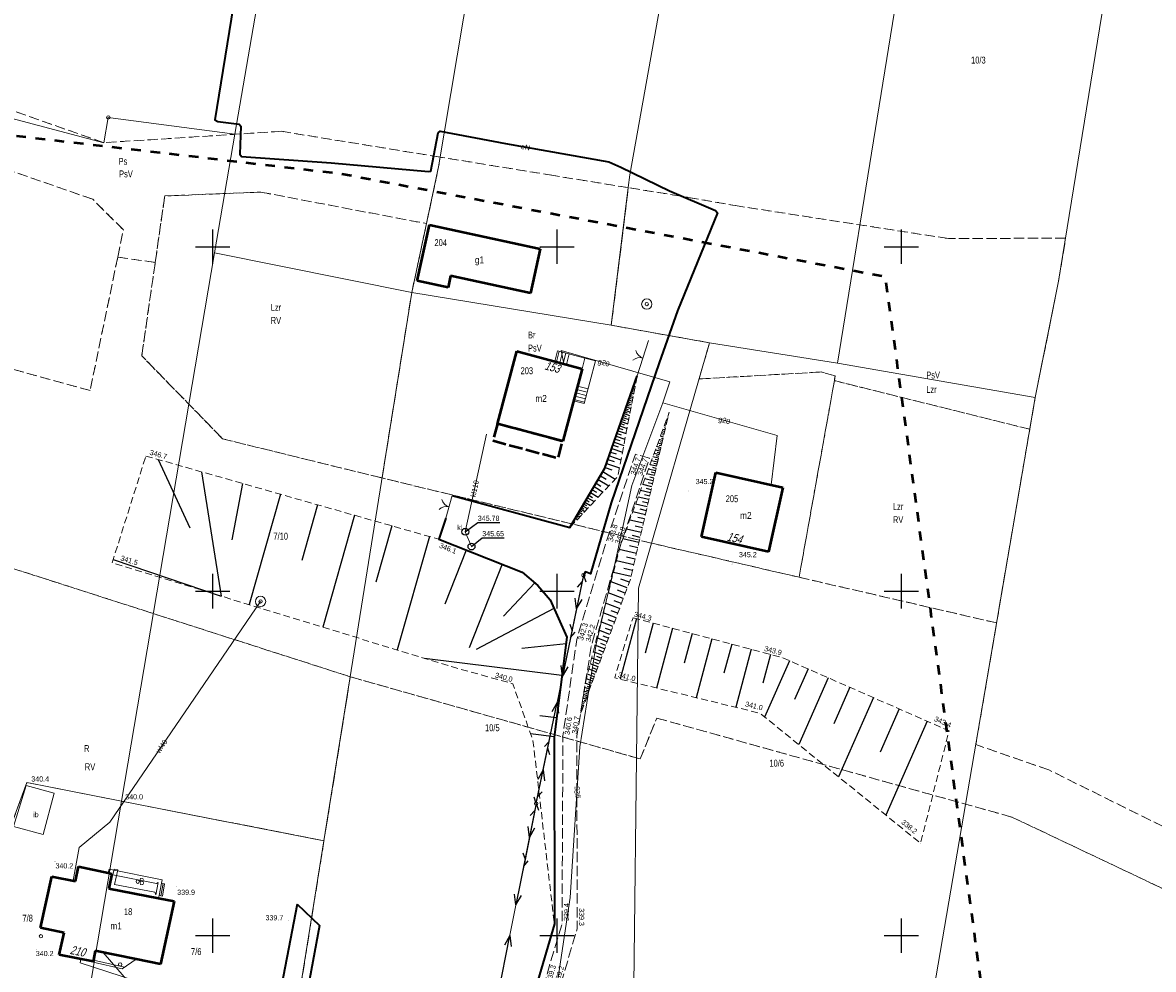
# Model space of a CAD drawing. Header units: metres. Extents: x 7523615 to 7533948, y 5492686 to 5502120.
# Tile 102 of 256: x 7529372 to 7529537, y 5498145 to 5498283. Entities that reach past the tile are written whole.
import ezdxf
from ezdxf.enums import TextEntityAlignment as Align

# ---------------------------------------------------------------- set-up
doc = ezdxf.new("R2010")
doc.units = ezdxf.units.M
for name, pattern in [('1.0_0.5', [1.5, 1, -0.5]), ('1.4_1.4', [2.8, 1.4, -1.4]), ('1.5_0.5', [2, 1.5, -0.5]), ('2.0_0.5', [2.5, 2, -0.5]), ('219-500', [0]), ('egkk-500', [2, 1.5, -0.5]), ('egug-500', [1, 0.5, -0.5]), ('otob_500', [0]), ('suep_nn_500', [0]), ('sutp_500', [0])]:
    doc.linetypes.add(name, pattern=pattern)
doc.layers.get('0').update_dxf_attribs({"color": 2, "lineweight": 5})
doc.styles.get("Standard").update_dxf_attribs({"font": 'Working1250', "width": 0.75})
doc.linetypes.add('902-500', pattern='A,3.75,0,[1,ksztalty.shx,S=0.5,R=0,X=0,Y=0],3.75', length=7.5)

# ---------------------------------------------------------------- blocks, each defined once
blk = doc.blocks.new('203')
at = {"linetype": 'Continuous', "lineweight": 0}
h = blk.add_hatch(color=0, dxfattribs=at)
edge = h.paths.add_edge_path()
edge.add_arc((0, 0), 0.045, 0, 360)
blk = doc.blocks.new('202')
at = {"color": 0, "linetype": 'Continuous', "lineweight": 0}
blk.add_circle((0, 0), 0.25, dxfattribs=at)
blk = doc.blocks.new('US13')
at = {"color": 0, "linetype": 'Continuous', "lineweight": 13}
for radius in [0.75, 0.25]:
    blk.add_circle((0, 0), radius, dxfattribs=at)
blk = doc.blocks.new('PW01')
at = {"linetype": 'Continuous', "lineweight": 13}
h = blk.add_hatch(color=0, dxfattribs=at)
edge = h.paths.add_edge_path()
edge.add_arc((0, 0), 0.045, 0, 360)
blk = doc.blocks.new('US15')
at = {"color": 0, "linetype": 'Continuous', "lineweight": 13}
blk.add_circle((0, 0), 0.25, dxfattribs=at)
blk = doc.blocks.new('OK02')
at = {"color": 0, "linetype": 'Continuous', "lineweight": 0}
for centre, start, end in [((-1.5, 0), 0, 60), ((1.5, 0), 120, 180)]:
    blk.add_arc(centre, 1.5, start, end, dxfattribs=at)
blk = doc.blocks.new('SUEP1')
at = {"color": 0, "linetype": 'Continuous'}
for p, q in [((0, 0), (5, 0)), ((5, 0), (3.5, 0.5)), ((5, 0), (3.5, -0.5)), ((5, 0), (15, 0)), ((15, 0), (13.5, 0.5)), ((15, 0), (13.5, -0.5))]:
    blk.add_line(p, q, dxfattribs=at)
blk = doc.blocks.new('SUTP')
at = {"color": 0, "linetype": 'Continuous'}
for p, q in [((0, 0), (0.866, 0.5)), ((0, 0), (9.232, 0)), ((1.866, -0.5), (1, 0)), ((7.366, -0.5), (8.232, 0)), ((9.232, 0), (8.366, 0.5))]:
    blk.add_line(p, q, dxfattribs=at)
blk = doc.blocks.new('311')
at = {"color": 0, "linetype": 'Continuous', "lineweight": 0}
blk.add_circle((0, 0), 0.25, dxfattribs=at)
blk = doc.blocks.new('SUKM')
at = {"color": 0, "linetype": 'Continuous'}
blk.add_circle((0, 0), 0.5, dxfattribs=at)
blk = doc.blocks.new('RAMKA500K')
at = {"color": 0}
for p, q in [((197.5, 250), (202.5, 250)), ((200, 247.5), (200, 250)), ((247.5, 250), (252.5, 250)), ((250, 247.5), (250, 250)), ((297.5, 250), (302.5, 250)), ((300, 247.5), (300, 250)), ((200, 197.5), (200, 202.5)), ((250, 197.5), (250, 202.5)), ((300, 197.5), (300, 202.5)), ((197.5, 200), (202.5, 200)), ((247.5, 200), (252.5, 200)), ((297.5, 200), (302.5, 200)), ((200, 147.5), (200, 152.5)), ((250, 147.5), (250, 152.5)), ((300, 147.5), (300, 152.5)), ((197.5, 150), (202.5, 150)), ((247.5, 150), (252.5, 150)), ((297.5, 150), (302.5, 150)), ((200, 0), (200, 2.5)), ((250, 0), (250, 2.5)), ((300, 0), (300, 2.5)), ((197.5, 0), (202.5, 0)), ((247.5, 0), (252.5, 0)), ((297.5, 0), (302.5, 0))]:
    blk.add_line(p, q, dxfattribs=at)

msp = doc.modelspace()

# ---------------------------------------------------------------- linework, layer by layer
at = {"layer": '000 Inne (niezydentyfikowane)', "color": 7, "linetype": 'CONTINUOUS', "lineweight": 25, "flags": 128}
for points in [[(7529461.31, 5498230.29), (7529461.45, 5498230.24)], [(7529461.4, 5498230.54), (7529461.45, 5498230.53)], [(7529461.49, 5498230.8), (7529461.55, 5498230.77)], [(7529460.78, 5498228.77), (7529461.14, 5498228.65)], [(7529460.87, 5498229.03), (7529461.03, 5498228.97)], [(7529460.95, 5498229.28), (7529461.24, 5498229.18)], [(7529461.04, 5498229.53), (7529461.17, 5498229.49)], [(7529461.13, 5498229.79), (7529461.35, 5498229.71)], [(7529461.22, 5498230.04), (7529461.31, 5498230.01)], [(7529460.16, 5498227), (7529460.47, 5498226.89)], [(7529460.25, 5498227.25), (7529460.83, 5498227.05)], [(7529460.33, 5498227.51), (7529460.61, 5498227.41)], [(7529460.42, 5498227.76), (7529460.93, 5498227.58)], [(7529460.51, 5498228.01), (7529460.75, 5498227.93)], [(7529460.6, 5498228.27), (7529461.04, 5498228.11)], [(7529460.69, 5498228.52), (7529460.89, 5498228.45)], [(7529459.63, 5498225.5), (7529460.05, 5498225.36)], [(7529459.73, 5498225.77), (7529460.53, 5498225.49)], [(7529459.81, 5498226.02), (7529460.2, 5498225.88)], [(7529459.9, 5498226.26), (7529460.63, 5498226)], [(7529459.98, 5498226.49), (7529460.33, 5498226.37)], [(7529460.07, 5498226.75), (7529460.73, 5498226.52)], [(7529466.18, 5498225.48), (7529466.12, 5498225.5)], [(7529458.98, 5498223.64), (7529459.54, 5498223.45)], [(7529459.11, 5498223.99), (7529460.16, 5498223.62)], [(7529459.22, 5498224.32), (7529459.73, 5498224.15)], [(7529459.33, 5498224.64), (7529460.3, 5498224.3)], [(7529459.44, 5498224.94), (7529459.9, 5498224.78)], [(7529459.54, 5498225.23), (7529460.42, 5498224.92)], [(7529465.82, 5498223.93), (7529465.56, 5498223.99)], [(7529465.76, 5498223.67), (7529465.61, 5498223.71)], [(7529465.94, 5498224.45), (7529465.75, 5498224.49)], [(7529465.88, 5498224.19), (7529465.77, 5498224.22)], [(7529466, 5498224.71), (7529465.92, 5498224.73)], [(7529466.06, 5498224.97), (7529465.93, 5498224.99)], [(7529466.12, 5498225.22), (7529466.07, 5498225.24)], [(7529458.44, 5498222.08), (7529459.11, 5498221.85)], [(7529458.58, 5498222.5), (7529459.86, 5498222.05)], [(7529458.72, 5498222.9), (7529459.33, 5498222.69)], [(7529458.86, 5498223.28), (7529460.02, 5498222.87)], [(7529465.34, 5498221.86), (7529464.83, 5498221.98)], [(7529465.46, 5498222.38), (7529465.01, 5498222.48)], [(7529465.4, 5498222.12), (7529465.16, 5498222.18)], [(7529465.58, 5498222.9), (7529465.2, 5498222.99)], [(7529465.52, 5498222.64), (7529465.31, 5498222.69)], [(7529465.7, 5498223.41), (7529465.38, 5498223.49)], [(7529465.64, 5498223.16), (7529465.46, 5498223.2)], [(7529457.96, 5498220.7), (7529459.49, 5498220.17)], [(7529458.13, 5498221.18), (7529458.86, 5498220.93)], [(7529458.29, 5498221.64), (7529459.68, 5498221.15)], [(7529464.98, 5498220.31), (7529464.27, 5498220.47)], [(7529465.1, 5498220.83), (7529464.46, 5498220.98)], [(7529465.22, 5498221.34), (7529464.64, 5498221.48)], [(7529465.04, 5498220.57), (7529464.7, 5498220.65)], [(7529465.16, 5498221.09), (7529464.85, 5498221.16)], [(7529465.28, 5498221.6), (7529465.01, 5498221.67)], [(7529392.06, 5498219.12), (7529396.66, 5498209.2)], [(7529457.4, 5498219.12), (7529458.29, 5498218.81)], [(7529457.6, 5498219.67), (7529459.28, 5498219.08)], [(7529457.78, 5498220.2), (7529458.58, 5498219.92)], [(7529464.61, 5498218.73), (7529463.71, 5498218.94)], [(7529464.74, 5498219.29), (7529463.91, 5498219.48)], [(7529464.86, 5498219.8), (7529464.09, 5498219.98)], [(7529464.68, 5498219.01), (7529464.24, 5498219.12)], [(7529464.8, 5498219.55), (7529464.4, 5498219.64)], [(7529464.92, 5498220.05), (7529464.55, 5498220.14)], [(7529398.38, 5498217.33), (7529401.25, 5498199.28)], [(7529456.66, 5498217.35), (7529458.45, 5498216.28)], [(7529456.99, 5498217.93), (7529457.96, 5498217.59)], [(7529457.2, 5498218.54), (7529459.05, 5498217.89)], [(7529464.32, 5498217.47), (7529463.26, 5498217.72)], [(7529464.47, 5498218.13), (7529463.5, 5498218.35)], [(7529464.24, 5498217.13), (7529463.69, 5498217.26)], [(7529464.4, 5498217.81), (7529463.89, 5498217.93)], [(7529464.54, 5498218.44), (7529464.07, 5498218.54)], [(7529404.35, 5498215.63), (7529402.8, 5498207.45)], [(7529455.66, 5498215.66), (7529456.37, 5498215.24)], [(7529455.97, 5498216.19), (7529457.51, 5498215.27)], [(7529456.31, 5498216.75), (7529457.14, 5498216.26)], [(7529463.78, 5498215.17), (7529462.44, 5498215.48)], [(7529463.98, 5498216), (7529462.74, 5498216.29)], [(7529464.15, 5498216.77), (7529463.01, 5498217.03)], [(7529463.88, 5498215.59), (7529463.24, 5498215.74)], [(7529464.07, 5498216.39), (7529463.47, 5498216.53)], [(7529409.85, 5498214.07), (7529405.3, 5498198.04)], [(7529454.63, 5498213.92), (7529455.15, 5498213.61)], [(7529454.86, 5498214.31), (7529455.98, 5498213.64)], [(7529455.11, 5498214.72), (7529455.71, 5498214.36)], [(7529455.37, 5498215.18), (7529456.69, 5498214.39)], [(7529463.57, 5498214.27), (7529462.12, 5498214.61)], [(7529463.46, 5498213.79), (7529462.71, 5498213.97)], [(7529463.68, 5498214.73), (7529462.98, 5498214.89)], [(7529415.23, 5498212.54), (7529412.94, 5498204.47)], [(7529453.58, 5498212.15), (7529453.9, 5498211.96)], [(7529453.72, 5498212.39), (7529454.42, 5498211.98)], [(7529453.88, 5498212.65), (7529454.26, 5498212.43)], [(7529454.04, 5498212.93), (7529454.86, 5498212.45)], [(7529454.22, 5498213.24), (7529454.67, 5498212.97)], [(7529454.42, 5498213.57), (7529455.38, 5498213)], [(7529463.1, 5498212.24), (7529461.4, 5498212.64)], [(7529463.35, 5498213.3), (7529461.78, 5498213.66)], [(7529463.23, 5498212.78), (7529462.41, 5498212.97)], [(7529420.61, 5498211.01), (7529415.99, 5498194.76)], [(7529452.66, 5498210.6), (7529452.96, 5498210.42)], [(7529452.79, 5498210.82), (7529452.97, 5498210.72)], [(7529452.92, 5498211.04), (7529453.32, 5498210.8)], [(7529453.05, 5498211.27), (7529453.28, 5498211.13)], [(7529453.19, 5498211.49), (7529453.69, 5498211.19)], [(7529453.32, 5498211.71), (7529453.59, 5498211.55)], [(7529453.45, 5498211.93), (7529454.05, 5498211.58)], [(7529462.84, 5498211.1), (7529460.99, 5498211.52)], [(7529462.7, 5498210.49), (7529461.74, 5498210.71)], [(7529462.97, 5498211.68), (7529462.09, 5498211.89)], [(7529426.02, 5498209.48), (7529423.69, 5498201.3)], [(7529451.87, 5498209.27), (7529451.88, 5498209.26)], [(7529452, 5498209.49), (7529452.03, 5498209.47)], [(7529452.13, 5498209.71), (7529452.24, 5498209.65)], [(7529452.26, 5498209.93), (7529452.34, 5498209.89)], [(7529452.4, 5498210.16), (7529452.6, 5498210.03)], [(7529452.53, 5498210.38), (7529452.65, 5498210.3)], [(7529462.24, 5498208.52), (7529460.07, 5498209.02)], [(7529462.55, 5498209.86), (7529460.55, 5498210.32)], [(7529462.4, 5498209.2), (7529461.36, 5498209.44)], [(7529431.46, 5498207.93), (7529426.78, 5498191.46)], [(7529461.9, 5498207.06), (7529459.56, 5498207.61)], [(7529462.07, 5498207.8), (7529460.95, 5498208.06)], [(7529436.8, 5498205.97), (7529433.7, 5498198.13)], [(7529461.54, 5498205.49), (7529459.04, 5498206.07)], [(7529461.72, 5498206.29), (7529460.5, 5498206.57)], [(7529385.55, 5498204.61), (7529401.25, 5498199.28)], [(7529461.15, 5498203.83), (7529458.62, 5498204.41)], [(7529461.34, 5498204.66), (7529460.09, 5498204.95)], [(7529442.04, 5498203.9), (7529437.26, 5498191.78)], [(7529460.76, 5498202.14), (7529458.19, 5498202.73)], [(7529460.96, 5498202.99), (7529459.68, 5498203.28)], [(7529446.77, 5498201.22), (7529442.25, 5498196.37)], [(7529460.19, 5498200.49), (7529457.84, 5498201.36)], [(7529460.5, 5498201.3), (7529459.28, 5498201.76)], [(7529459.62, 5498198.93), (7529457.43, 5498199.74)], [(7529459.9, 5498199.7), (7529458.77, 5498200.12)], [(7529449.55, 5498197.5), (7529438.25, 5498191.54)], [(7529459.08, 5498197.48), (7529457.05, 5498198.24)], [(7529459.34, 5498198.2), (7529458.29, 5498198.59)], [(7529458.58, 5498196.14), (7529456.69, 5498196.84)], [(7529458.35, 5498195.5), (7529457.44, 5498195.84)], [(7529458.83, 5498196.8), (7529457.85, 5498197.16)], [(7529461.52, 5498196.02), (7529459.17, 5498187.22)], [(7529457.69, 5498193.72), (7529456.05, 5498194.32)], [(7529458.12, 5498194.88), (7529456.36, 5498195.53)], [(7529457.9, 5498194.29), (7529457.05, 5498194.6)], [(7529463.97, 5498195.37), (7529462.8, 5498190.99)], [(7529466.76, 5498194.62), (7529464.44, 5498185.94)], [(7529457.29, 5498192.64), (7529455.77, 5498193.2)], [(7529457.48, 5498193.17), (7529456.7, 5498193.46)], [(7529469.63, 5498193.85), (7529468.48, 5498189.54)], [(7529472.5, 5498193.09), (7529470.22, 5498184.53)], [(7529451.32, 5498192.33), (7529444.87, 5498191.68)], [(7529456.57, 5498190.7), (7529455.26, 5498191.18)], [(7529456.91, 5498191.63), (7529455.5, 5498192.15)], [(7529456.74, 5498191.16), (7529456.06, 5498191.41)], [(7529457.1, 5498192.13), (7529456.36, 5498192.4)], [(7529475.36, 5498192.32), (7529474.23, 5498188.08)], [(7529478.2, 5498191.56), (7529475.94, 5498183.14)], [(7529481.01, 5498190.81), (7529479.89, 5498186.63)], [(7529450.72, 5498187.74), (7529430.77, 5498190.24)], [(7529455.95, 5498189.02), (7529454.81, 5498189.44)], [(7529456.25, 5498189.83), (7529455.03, 5498190.28)], [(7529456.09, 5498189.41), (7529455.5, 5498189.63)], [(7529456.4, 5498190.25), (7529455.77, 5498190.49)], [(7529483.74, 5498189.89), (7529480.15, 5498181.72)], [(7529455.41, 5498187.57), (7529454.43, 5498187.93)], [(7529455.67, 5498188.27), (7529454.61, 5498188.66)], [(7529455.54, 5498187.91), (7529455.03, 5498188.1)], [(7529455.8, 5498188.64), (7529455.26, 5498188.84)], [(7529486.45, 5498188.71), (7529484.49, 5498184.25)], [(7529454.74, 5498185.76), (7529453.99, 5498186.03)], [(7529454.94, 5498186.31), (7529454.1, 5498186.63)], [(7529455.17, 5498186.92), (7529454.26, 5498187.26)], [(7529454.84, 5498186.03), (7529454.44, 5498186.18)], [(7529455.05, 5498186.61), (7529454.62, 5498186.77)], [(7529455.29, 5498187.24), (7529454.81, 5498187.41)], [(7529489.35, 5498187.43), (7529485.09, 5498177.73)], [(7529492.51, 5498186.05), (7529490.19, 5498180.76)], [(7529454.21, 5498184.32), (7529453.77, 5498184.48)], [(7529454.38, 5498184.79), (7529453.84, 5498184.99)], [(7529454.56, 5498185.27), (7529453.91, 5498185.5)], [(7529454.29, 5498184.56), (7529454.05, 5498184.65)], [(7529454.47, 5498185.03), (7529454.17, 5498185.14)], [(7529454.64, 5498185.5), (7529454.3, 5498185.63)], [(7529495.94, 5498184.54), (7529490.89, 5498173.04)], [(7529453.68, 5498182.9), (7529453.55, 5498182.95)], [(7529453.59, 5498182.66), (7529453.55, 5498182.68)], [(7529453.85, 5498183.37), (7529453.62, 5498183.46)], [(7529453.77, 5498183.14), (7529453.68, 5498183.17)], [(7529454.03, 5498183.85), (7529453.69, 5498183.97)], [(7529453.94, 5498183.61), (7529453.8, 5498183.66)], [(7529454.12, 5498184.08), (7529453.92, 5498184.15)], [(7529499.67, 5498182.9), (7529496.92, 5498176.64)], [(7529449.93, 5498181.6), (7529447.52, 5498181.91)], [(7529453.5, 5498182.43), (7529453.47, 5498182.44)], [(7529503.73, 5498181.12), (7529497.75, 5498167.49)], [(7529449.58, 5498178.87), (7529446.15, 5498179.31)]]:
    msp.add_lwpolyline(points, dxfattribs=at)
at = {"layer": '217-kontur klasyfikacyjny', "color": 7, "linetype": 'egkk-500', "lineweight": 18, "flags": 128}
for points in [[(7529384.21, 5498265.11), (7529354.81, 5498275.42)], [(7529382.57, 5498256.9), (7529347.44, 5498269.11)], [(7529409.99, 5498266.76), (7529384.21, 5498265.11)], [(7529433.04, 5498263.01), (7529409.99, 5498266.76)], [(7529431.04, 5498253.36), (7529432.8, 5498261.59)], [(7529432.8, 5498261.59), (7529433.04, 5498263.01)], [(7529449.5, 5498260.34), (7529433.04, 5498263.01)], [(7529454.29, 5498259.56), (7529449.5, 5498260.34)], [(7529460.35, 5498258.58), (7529454.29, 5498259.56)], [(7529457.88, 5498238.6), (7529460.35, 5498258.58)], [(7529469.93, 5498257.02), (7529460.35, 5498258.58)], [(7529387.03, 5498252.46), (7529382.57, 5498256.9)], [(7529391.65, 5498247.72), (7529393.03, 5498257.37)], [(7529393.03, 5498257.37), (7529406.96, 5498257.94)], [(7529406.96, 5498257.94), (7529431.04, 5498253.36)], [(7529476.43, 5498255.89), (7529469.93, 5498257.02)], [(7529506.85, 5498251.19), (7529476.43, 5498255.89)], [(7529428.91, 5498243.37), (7529431.04, 5498253.36)], [(7529386.21, 5498248.5), (7529387.03, 5498252.46)], [(7529523.85, 5498251.25), (7529506.85, 5498251.19)], [(7529522.84, 5498245.02), (7529523.85, 5498251.25)], [(7529386.21, 5498248.5), (7529382.19, 5498229.12)], [(7529391.65, 5498247.72), (7529386.21, 5498248.5)], [(7529389.7, 5498234.17), (7529391.65, 5498247.72)], [(7529519.43, 5498228.11), (7529522.84, 5498245.02)], [(7529425.97, 5498225.02), (7529428.91, 5498243.37)], [(7529382.19, 5498229.12), (7529337.95, 5498241.32)], [(7529472.14, 5498236.06), (7529457.88, 5498238.6)], [(7529470.62, 5498230.81), (7529472.14, 5498236.06)], [(7529401.43, 5498222.12), (7529389.7, 5498234.17)], [(7529488.35, 5498231.82), (7529470.62, 5498230.81)], [(7529490.4, 5498231.25), (7529488.35, 5498231.82)], [(7529485.15, 5498202.02), (7529490.28, 5498230.56)], [(7529490.28, 5498230.56), (7529490.4, 5498231.25)], [(7529490.28, 5498230.56), (7529518.64, 5498223.5)], [(7529518.64, 5498223.5), (7529519.43, 5498228.11)], [(7529424.6, 5498216.43), (7529425.97, 5498225.02)], [(7529414.24, 5498218.97), (7529401.43, 5498222.12)], [(7529513.83, 5498195.39), (7529518.64, 5498223.5)], [(7529424.6, 5498216.43), (7529414.24, 5498218.97)], [(7529463.72, 5498206.97), (7529424.6, 5498216.43)], [(7529334.38, 5498215.04), (7529419.98, 5498187.57)], [(7529485.15, 5498202.02), (7529463.72, 5498206.97)], [(7529513.83, 5498195.39), (7529485.15, 5498202.02)], [(7529510.81, 5498177.73), (7529513.83, 5498195.39)], [(7529416.16, 5498163.76), (7529419.98, 5498187.57)], [(7529419.98, 5498187.57), (7529462.08, 5498175.64)], [(7529462.08, 5498175.64), (7529464.48, 5498181.58)], [(7529464.48, 5498181.58), (7529516.05, 5498167.2)], [(7529521.43, 5498174.04), (7529510.81, 5498177.73)], [(7529550.54, 5498159.62), (7529521.43, 5498174.04)], [(7529370.83, 5498166.29), (7529373.03, 5498172.2)], [(7529373.03, 5498172.2), (7529386.77, 5498169.51)], [(7529386.77, 5498169.51), (7529416.16, 5498163.76)], [(7529516.05, 5498167.2), (7529570.32, 5498141.47)], [(7529416.16, 5498163.76), (7529410.72, 5498129.82)]]:
    msp.add_lwpolyline(points, dxfattribs=at)
at = {"layer": '218-kontur użytku gruntowego', "color": 7, "linetype": 'egug-500', "lineweight": 18, "flags": 128}
for points in [[(7529384.21, 5498265.11), (7529354.81, 5498275.42)], [(7529382.57, 5498256.9), (7529347.44, 5498269.11)], [(7529409.99, 5498266.76), (7529384.21, 5498265.11)], [(7529433.04, 5498263.01), (7529409.99, 5498266.76)], [(7529432.8, 5498261.59), (7529431.04, 5498253.36)], [(7529433.04, 5498263.01), (7529432.8, 5498261.59)], [(7529449.5, 5498260.34), (7529433.04, 5498263.01)], [(7529454.29, 5498259.56), (7529449.5, 5498260.34)], [(7529460.35, 5498258.58), (7529454.29, 5498259.56)], [(7529460.35, 5498258.58), (7529457.88, 5498238.6)], [(7529469.93, 5498257.02), (7529460.35, 5498258.58)], [(7529387.03, 5498252.46), (7529382.57, 5498256.9)], [(7529393.03, 5498257.37), (7529391.65, 5498247.72)], [(7529406.96, 5498257.94), (7529393.03, 5498257.37)], [(7529431.04, 5498253.36), (7529406.96, 5498257.94)], [(7529476.43, 5498255.89), (7529469.93, 5498257.02)], [(7529506.85, 5498251.19), (7529476.43, 5498255.89)], [(7529428.91, 5498243.37), (7529431.04, 5498253.36)], [(7529386.21, 5498248.5), (7529387.03, 5498252.46)], [(7529523.85, 5498251.25), (7529506.85, 5498251.19)], [(7529522.84, 5498245.02), (7529523.85, 5498251.25)], [(7529386.21, 5498248.5), (7529382.19, 5498229.12)], [(7529391.65, 5498247.72), (7529386.21, 5498248.5)], [(7529391.65, 5498247.72), (7529389.7, 5498234.17)], [(7529519.43, 5498228.11), (7529522.84, 5498245.02)], [(7529425.97, 5498225.02), (7529428.91, 5498243.37)], [(7529382.19, 5498229.12), (7529337.95, 5498241.32)], [(7529457.88, 5498238.6), (7529472.14, 5498236.06)], [(7529472.14, 5498236.06), (7529470.62, 5498230.81)], [(7529389.7, 5498234.17), (7529401.43, 5498222.12)], [(7529470.62, 5498230.81), (7529488.35, 5498231.82)], [(7529488.35, 5498231.82), (7529490.4, 5498231.25)], [(7529490.28, 5498230.56), (7529485.15, 5498202.02)], [(7529490.4, 5498231.25), (7529490.28, 5498230.56)], [(7529518.64, 5498223.5), (7529490.28, 5498230.56)], [(7529518.64, 5498223.5), (7529519.43, 5498228.11)], [(7529424.6, 5498216.43), (7529425.97, 5498225.02)], [(7529401.43, 5498222.12), (7529414.24, 5498218.97)], [(7529513.83, 5498195.39), (7529518.64, 5498223.5)], [(7529414.24, 5498218.97), (7529424.6, 5498216.43)], [(7529424.6, 5498216.43), (7529463.72, 5498206.97)], [(7529419.98, 5498187.57), (7529334.38, 5498215.04)], [(7529463.72, 5498206.97), (7529485.15, 5498202.02)], [(7529485.15, 5498202.02), (7529513.83, 5498195.39)], [(7529510.81, 5498177.73), (7529513.83, 5498195.39)], [(7529419.98, 5498187.57), (7529416.16, 5498163.76)], [(7529462.08, 5498175.64), (7529419.98, 5498187.57)], [(7529464.48, 5498181.58), (7529462.08, 5498175.64)], [(7529516.05, 5498167.2), (7529464.48, 5498181.58)], [(7529521.43, 5498174.04), (7529510.81, 5498177.73)], [(7529550.54, 5498159.62), (7529521.43, 5498174.04)], [(7529370.83, 5498166.29), (7529373.03, 5498172.2)], [(7529373.03, 5498172.2), (7529386.77, 5498169.51)], [(7529386.77, 5498169.51), (7529416.16, 5498163.76)], [(7529570.32, 5498141.47), (7529516.05, 5498167.2)], [(7529416.16, 5498163.76), (7529410.72, 5498129.82)]]:
    msp.add_lwpolyline(points, dxfattribs=at)
at = {"layer": '219-działka ewidencyjna', "color": 3, "linetype": '219-500', "lineweight": 18, "flags": 128}
for points in [[(7529460.58, 5498260.42), (7529505.02, 5498508.78)], [(7529490.73, 5498233.11), (7529533.92, 5498499.74)], [(7529522.84, 5498245.02), (7529562.74, 5498490.73)], [(7529403.19, 5498266.35), (7529419.05, 5498358.18)], [(7529432.8, 5498261.59), (7529448.17, 5498353.15)], [(7529344.53, 5498275.6), (7529384.21, 5498265.11)], [(7529384.21, 5498265.11), (7529384.84, 5498268.78)], [(7529403.19, 5498266.35), (7529384.84, 5498268.78)], [(7529403.19, 5498266.35), (7529400.26, 5498249.1)], [(7529432.8, 5498261.59), (7529428.91, 5498243.37)], [(7529460.35, 5498258.58), (7529460.58, 5498260.42)], [(7529457.88, 5498238.6), (7529460.35, 5498258.58)], [(7529386.77, 5498169.51), (7529400.26, 5498249.1)], [(7529428.91, 5498243.37), (7529400.26, 5498249.1)], [(7529519.43, 5498228.11), (7529522.84, 5498245.02)], [(7529416.16, 5498163.76), (7529428.91, 5498243.37)], [(7529457.88, 5498238.6), (7529428.91, 5498243.37)], [(7529457.88, 5498238.6), (7529472.14, 5498236.06)], [(7529461.83, 5498200.42), (7529472.14, 5498236.06)], [(7529472.14, 5498236.06), (7529490.73, 5498233.11)], [(7529490.73, 5498233.11), (7529519.43, 5498228.11)], [(7529519.43, 5498228.11), (7529499.54, 5498111.9)], [(7529461.83, 5498200.42), (7529460.89, 5498122.21)], [(7529361.33, 5498140.69), (7529373.03, 5498172.2)], [(7529373.03, 5498172.2), (7529386.77, 5498169.51)], [(7529381.29, 5498137.21), (7529386.77, 5498169.51)], [(7529386.77, 5498169.51), (7529416.16, 5498163.76)], [(7529410.72, 5498129.82), (7529416.16, 5498163.76)]]:
    msp.add_lwpolyline(points, dxfattribs=at)
at = {"layer": '312-budynek ewidencyjny', "color": 7, "linetype": 'CONTINUOUS', "lineweight": 50, "flags": 128}
for points in [[(7529429.71, 5498245.04), (7529431.47, 5498253.17)], [(7529431.47, 5498253.17), (7529447.53, 5498249.71)], [(7529447.53, 5498249.71), (7529446.14, 5498243.26)], [(7529434.18, 5498244.08), (7529429.71, 5498245.04)], [(7529434.54, 5498245.76), (7529434.18, 5498244.08)], [(7529446.14, 5498243.26), (7529434.54, 5498245.76)], [(7529441.34, 5498224.3), (7529444.16, 5498234.83)], [(7529444.16, 5498234.83), (7529453.64, 5498232.29)], [(7529453.64, 5498232.29), (7529450.82, 5498221.76)], [(7529450.82, 5498221.76), (7529441.34, 5498224.3)], [(7529471, 5498207.9), (7529473.08, 5498217.21)], [(7529473.08, 5498217.21), (7529482.8, 5498215.04)], [(7529482.8, 5498215.04), (7529480.72, 5498205.73)], [(7529480.72, 5498205.73), (7529471, 5498207.9)], [(7529380.07, 5498157.91), (7529380.49, 5498160.05)], [(7529380.49, 5498160.05), (7529384.83, 5498159.1)], [(7529375, 5498151.13), (7529376.64, 5498158.59)], [(7529376.64, 5498158.59), (7529380.07, 5498157.91)], [(7529384.83, 5498159.1), (7529385.37, 5498158.98)], [(7529385.37, 5498158.98), (7529384.91, 5498156.85)], [(7529384.91, 5498156.85), (7529392.14, 5498155.45)], [(7529392.14, 5498155.45), (7529394.42, 5498155.01)], [(7529394.42, 5498155.01), (7529392.42, 5498145.87)], [(7529378.42, 5498150.38), (7529375, 5498151.13)], [(7529377.72, 5498147.18), (7529378.42, 5498150.38)], [(7529382.64, 5498146.25), (7529377.72, 5498147.18)], [(7529382.68, 5498146.48), (7529382.64, 5498146.25)], [(7529382.93, 5498147.8), (7529382.68, 5498146.48)], [(7529388.89, 5498146.59), (7529382.93, 5498147.8)], [(7529392.42, 5498145.87), (7529388.89, 5498146.59)]]:
    msp.add_lwpolyline(points, dxfattribs=at)
at = {"layer": '352-schody', "color": 7, "linetype": 'CONTINUOUS', "lineweight": 18, "flags": 128}
for points in [[(7529453.64, 5498232.29), (7529454.05, 5498233.83), (7529450.09, 5498234.89), (7529449.67, 5498233.36)], [(7529453.64, 5498232.29), (7529454.05, 5498233.83), (7529450.09, 5498234.89), (7529449.67, 5498233.36)], [(7529454.05, 5498233.83), (7529455.59, 5498233.42), (7529453.94, 5498227.24), (7529452.4, 5498227.65), (7529453.64, 5498232.29)], [(7529454.05, 5498233.83), (7529455.59, 5498233.42), (7529453.94, 5498227.24), (7529452.4, 5498227.65), (7529453.64, 5498232.29)], [(7529392.56, 5498157.62), (7529393.02, 5498157.53), (7529392.72, 5498155.71), (7529392.21, 5498155.81)], [(7529392.56, 5498157.62), (7529393.02, 5498157.53), (7529392.72, 5498155.71), (7529392.21, 5498155.81)], [(7529382.93, 5498147.8), (7529382.64, 5498146.25), (7529382.62, 5498146.15), (7529386.85, 5498145.15), (7529388.89, 5498146.59)], [(7529382.93, 5498147.8), (7529382.64, 5498146.25), (7529382.62, 5498146.15), (7529386.85, 5498145.15), (7529388.89, 5498146.59)]]:
    msp.add_lwpolyline(points, close=True, dxfattribs=at)
for points in [[(7529450.33, 5498234.83), (7529449.92, 5498233.29)], [(7529450.81, 5498234.7), (7529450.4, 5498233.16)], [(7529451.3, 5498234.57), (7529450.88, 5498233.03)], [(7529451.78, 5498234.44), (7529451.37, 5498232.9)], [(7529452.71, 5498228.8), (7529454.25, 5498228.41)], [(7529452.84, 5498229.29), (7529454.38, 5498228.89)], [(7529452.97, 5498229.77), (7529454.51, 5498229.37)], [(7529452.45, 5498227.84), (7529453.99, 5498227.44)], [(7529452.58, 5498228.32), (7529454.12, 5498227.92)], [(7529392.45, 5498155.76), (7529392.8, 5498157.57)], [(7529387.2, 5498145.4), (7529382.67, 5498146.41)]]:
    msp.add_lwpolyline(points, dxfattribs=at)
at = {"layer": 'blok - nawis', "color": 7, "linetype": '2.0_0.5', "lineweight": 50, "flags": 128}
msp.add_lwpolyline([(7529441.34, 5498224.3), (7529440.68, 5498221.85), (7529450.16, 5498219.31), (7529450.82, 5498221.76)], close=True, dxfattribs=at)
at = {"layer": 'brama', "color": 7, "linetype": 'otob_500', "lineweight": 18, "flags": 128}
for points in [[(7529461.65, 5498231.27), (7529463.29, 5498236.38)], [(7529433.85, 5498210.59), (7529434.78, 5498213.88)]]:
    msp.add_lwpolyline(points, dxfattribs=at)
at = {"layer": 'inna budowla', "color": 7, "linetype": 'CONTINUOUS', "lineweight": 18, "flags": 128}
msp.add_lwpolyline([(7529376.98, 5498170.68), (7529375.39, 5498164.68), (7529371.08, 5498165.82), (7529372.9, 5498171.77)], close=True, dxfattribs=at)
at = {"layer": 'jezdnia', "color": 7, "linetype": '1.5_0.5', "lineweight": 18, "flags": 128}
msp.add_lwpolyline([(7529438.96, 5498122.4), (7529448.19, 5498143.17), (7529450.72, 5498151.71), (7529450.86, 5498179.01), (7529452.86, 5498192.96), (7529457.23, 5498207.42), (7529461.38, 5498219.87), (7529463.43, 5498219.31), (7529459.15, 5498206.5), (7529454.99, 5498192.1), (7529452.89, 5498178.98), (7529452.91, 5498150.96), (7529450.44, 5498142.61), (7529441.55, 5498121.71)], close=True, dxfattribs=at)
at = {"layer": 'obudowa ochronna przewodu', "color": 7, "linetype": 'CONTINUOUS', "lineweight": 35, "flags": 128}
msp.add_lwpolyline([(7529405.32, 5498299.49), (7529400.29, 5498268.45), (7529400.74, 5498268.17), (7529403.86, 5498267.8), (7529404.09, 5498267.52), (7529403.92, 5498263.45), (7529404.16, 5498263.08), (7529417.22, 5498262.2), (7529431.34, 5498260.91), (7529431.69, 5498260.99), (7529432.76, 5498266.52), (7529433.01, 5498266.78), (7529442.53, 5498264.98), (7529457.52, 5498262.33), (7529459.25, 5498261.55), (7529466.34, 5498258.11), (7529472.99, 5498255.27), (7529473.29, 5498254.91), (7529467.47, 5498240.69), (7529464.82, 5498233.16), (7529457.88, 5498212.84), (7529454.87, 5498202.51), (7529454.14, 5498202.82), (7529453.85, 5498202.32)], dxfattribs=at)
at = {"layer": 'ogrodzenie trwałe', "color": 7, "linetype": '902-500', "lineweight": 35, "flags": 128}
for points in [[(7529434.78, 5498213.88), (7529451.84, 5498209.22), (7529456.96, 5498217.85), (7529461.65, 5498231.27)], [(7529433.85, 5498210.59), (7529432.83, 5498207.54), (7529444.94, 5498202.76), (7529447.23, 5498200.83), (7529449, 5498198.73), (7529451.44, 5498193.3), (7529449.57, 5498178.8), (7529449.61, 5498151.68), (7529447.23, 5498143.46), (7529440.4, 5498130.22), (7529438.87, 5498127.21)], [(7529412.28, 5498154.58), (7529407.99, 5498132.42)], [(7529412.28, 5498154.58), (7529415.49, 5498151.47), (7529411.95, 5498132.4)]]:
    msp.add_lwpolyline(points, dxfattribs=at)
at = {"layer": 'przewód elektroenergetyczny niskiego napięcia', "color": 1, "linetype": 'suep_nn_500', "lineweight": 18, "flags": 128}
for points in [[(7529453.85, 5498202.32), (7529446.97, 5498169.15)], [(7529446.97, 5498169.15), (7529440.21, 5498135.29)]]:
    msp.add_lwpolyline(points, dxfattribs=at)
at = {"layer": 'przewód elektroenergetyczny podziemny', "color": 7, "linetype": 'CONTINUOUS', "lineweight": 18, "flags": 128}
for points in [[(7529405.32, 5498299.49), (7529400.29, 5498268.45), (7529400.74, 5498268.17), (7529403.86, 5498267.8), (7529404.09, 5498267.52), (7529403.92, 5498263.45), (7529404.16, 5498263.08), (7529417.22, 5498262.2), (7529431.34, 5498260.91), (7529431.69, 5498260.99), (7529432.76, 5498266.52), (7529433.01, 5498266.78), (7529442.53, 5498264.98), (7529457.52, 5498262.33), (7529459.25, 5498261.55), (7529466.34, 5498258.11), (7529472.99, 5498255.27), (7529473.29, 5498254.91), (7529467.47, 5498240.69), (7529464.82, 5498233.16), (7529457.88, 5498212.84), (7529454.87, 5498202.51), (7529454.14, 5498202.82), (7529453.85, 5498202.32)], [(7529395.47, 5498134.66), (7529395.27, 5498135.26), (7529392.68, 5498137.85), (7529387.13, 5498143.99), (7529384.09, 5498147.56)]]:
    msp.add_lwpolyline(points, dxfattribs=at)
at = {"layer": 'przewód gazowy', "color": 7, "linetype": 'CONTINUOUS', "lineweight": 18, "flags": 128}
for points in [[(7529450.97, 5498233.01), (7529450.62, 5498234.96), (7529466.37, 5498230.39), (7529465.36, 5498227.34)], [(7529429.02, 5498057.81), (7529437.16, 5498088.28), (7529443.9, 5498117.84), (7529449.47, 5498139.42), (7529451.92, 5498155.53), (7529453.32, 5498177.39), (7529455.67, 5498192.3), (7529458.42, 5498204.17), (7529460.88, 5498215.33), (7529465.36, 5498227.34)], [(7529481.09, 5498215.42), (7529481.98, 5498222.6), (7529465.36, 5498227.34)]]:
    msp.add_lwpolyline(points, dxfattribs=at)
at = {"layer": 'przewód kanalizacyjny', "color": 7, "linetype": 'CONTINUOUS', "lineweight": 18, "flags": 128}
for points in [[(7529439.77, 5498222.8), (7529436.68, 5498208.62), (7529437.58, 5498206.48)], [(7529380.83, 5498146.59), (7529380.74, 5498146.05), (7529394.87, 5498141.46), (7529405.34, 5498137.5), (7529406.21, 5498137.07), (7529405.96, 5498135.94), (7529405.76, 5498134.71)]]:
    msp.add_lwpolyline(points, dxfattribs=at)
at = {"layer": 'przewód telekomunikacyjny napowietrzny', "color": 30, "linetype": 'sutp_500', "lineweight": 18, "flags": 128}
for points in [[(7529446.97, 5498169.15), (7529453.85, 5498202.32)], [(7529453.85, 5498202.32), (7529446.97, 5498169.15)], [(7529440.21, 5498135.29), (7529446.97, 5498169.15)]]:
    msp.add_lwpolyline(points, dxfattribs=at)
at = {"layer": 'przewód wodociągowy', "color": 7, "linetype": 'CONTINUOUS', "lineweight": 18, "flags": 128}
msp.add_lwpolyline([(7529379.76, 5498157.97), (7529380.62, 5498162.8), (7529385.06, 5498166.46), (7529406.95, 5498198.51)], dxfattribs=at)
at = {"layer": 'rzędna-Atr2', "color": 7, "flags": 128}
for points in [[(7529436.68, 5498208.62), (7529438.49, 5498209.97), (7529441.67, 5498209.97)], [(7529437.58, 5498206.48), (7529439.15, 5498207.74), (7529442.3, 5498207.74)]]:
    msp.add_lwpolyline(points, dxfattribs=at)
at = {"layer": 'skarpa nieumocniona', "color": 7, "linetype": '1.0_0.5', "lineweight": 18, "flags": 128}
for points in [[(7529451.84, 5498209.22), (7529458.81, 5498216.66), (7529461.65, 5498231.27), (7529456.96, 5498217.85)], [(7529451.84, 5498209.22), (7529458.81, 5498216.66), (7529461.65, 5498231.27), (7529456.96, 5498217.85)], [(7529453.45, 5498182.28), (7529454.05, 5498186.44), (7529459.15, 5498206.5), (7529466.29, 5498225.97), (7529460.68, 5498201.8)], [(7529453.45, 5498182.28), (7529454.05, 5498186.44), (7529459.15, 5498206.5), (7529466.29, 5498225.97), (7529460.68, 5498201.8)], [(7529390.3, 5498219.62), (7529432.83, 5498207.54), (7529444.94, 5498202.76), (7529447.23, 5498200.83), (7529449, 5498198.73), (7529451.44, 5498193.3), (7529449.57, 5498178.8), (7529449.61, 5498151.68), (7529446.51, 5498178.31), (7529443.57, 5498186.56), (7529434.82, 5498189), (7529385.4, 5498204.13)], [(7529390.3, 5498219.62), (7529432.83, 5498207.54), (7529444.94, 5498202.76), (7529447.23, 5498200.83), (7529449, 5498198.73), (7529451.44, 5498193.3), (7529449.57, 5498178.8), (7529449.61, 5498151.68), (7529446.51, 5498178.31), (7529443.57, 5498186.56), (7529434.82, 5498189), (7529385.4, 5498204.13)], [(7529461.04, 5498196.15), (7529482.66, 5498190.37), (7529506.92, 5498179.72), (7529502.79, 5498163.41), (7529479.45, 5498182.29), (7529458.38, 5498187.41)], [(7529461.04, 5498196.15), (7529482.66, 5498190.37), (7529506.92, 5498179.72), (7529502.79, 5498163.41), (7529479.45, 5498182.29), (7529458.38, 5498187.41)]]:
    msp.add_lwpolyline(points, close=True, dxfattribs=at)
at = {"layer": 'taras', "color": 0, "lineweight": 18}
for p, q in [((7529384.83, 5498159.1), (7529384.95, 5498159.63)), ((7529384.95, 5498159.63), (7529392.65, 5498158.11)), ((7529385.68, 5498159.64), (7529385.48, 5498158.82)), ((7529386.21, 5498159.52), (7529385.68, 5498159.64)), ((7529385.37, 5498158.98), (7529384.83, 5498159.1)), ((7529384.91, 5498156.85), (7529385.37, 5498158.98)), ((7529385.48, 5498158.82), (7529391.83, 5498157.56)), ((7529385.76, 5498157.41), (7529386.21, 5498159.52)), ((7529392.65, 5498158.11), (7529392.56, 5498157.62)), ((7529392.14, 5498155.45), (7529384.91, 5498156.85)), ((7529391.58, 5498156.28), (7529385.76, 5498157.41)), ((7529392.07, 5498157.71), (7529391.72, 5498155.9)), ((7529391.83, 5498157.56), (7529392.07, 5498157.71)), ((7529392.56, 5498157.62), (7529392.21, 5498155.81)), ((7529391.72, 5498155.9), (7529391.58, 5498156.28)), ((7529392.21, 5498155.81), (7529392.14, 5498155.45))]:
    msp.add_line(p, q, dxfattribs=at)
at = {"layer": 'Zakres', "color": 5, "linetype": '1.4_1.4', "lineweight": 50, "flags": 128}
msp.add_lwpolyline([(7531743.27, 5499246.67), (7531674.19, 5499075.04), (7531617.16, 5499130.01), (7531497.22, 5499019.6), (7531360.69, 5498909.88), (7531137.38, 5498723.26), (7530837.96, 5498471.05), (7530827.29, 5498468.56), (7530555.83, 5498209.93), (7530490.21, 5498246.48), (7530415.42, 5498175.93), (7530370.97, 5498140.65), (7530313.12, 5498105.37), (7530175.54, 5498113.13), (7530201.64, 5498273.29), (7530135.32, 5498299.4), (7530095.81, 5498250.01), (7529934.94, 5498278.94), (7529886.55, 5498254.6), (7529886.96, 5498227.43), (7529861.56, 5498166.05), (7529795.24, 5498157.58), (7529752.2, 5498064.45), (7529512.79, 5498134.24), (7529497.7, 5498245.62), (7529418.48, 5498260.59), (7529163.77, 5498290.23), (7529123.55, 5498137.12), (7529361.33, 5498088.44), (7529468.57, 5498017.18), (7529499.62, 5497998.73), (7529568.05, 5497998.13), (7529612.5, 5497967.79), (7529759.26, 5497962.85), (7529731.04, 5497742.01), (7529837.62, 5497773.43), (7529926.26, 5498000.98), (7530249.5, 5497965.97), (7530399.55, 5498036.46), (7530504.33, 5498041.17), (7530550.19, 5498000.25), (7530485.28, 5497939.57), (7530567.12, 5497896.53), (7530578.58, 5497865.95), (7530414.96, 5497723.67), (7530456.35, 5497670.63), (7530620.04, 5497828.68), (7530672.25, 5497834.44), (7530708.23, 5497874.66), (7530802.89, 5497949.74), (7531291.02, 5497844.85), (7531633.86, 5497783.35), (7531723.76, 5497752.95), (7531716.74, 5497689.82), (7531638.86, 5497701.8), (7531607.99, 5497651.88), (7531593.17, 5497646.23), (7531554.37, 5497551.69), (7531542.2, 5497533.11), (7531433.37, 5497444.09), (7531365.28, 5497382.71), (7531307.01, 5497340.61), (7531265.62, 5497313.74), (7531154.14, 5497225.54), (7531069.47, 5497140.17), (7531095.58, 5497066.79), (7531227.52, 5497061.86), (7531269.85, 5497013.88), (7531267.74, 5496900.28), (7531245.86, 5496824.79), (7531285.37, 5496797.98), (7531257.86, 5496726.01), (7531235.28, 5496726.72), (7531225.4, 5496699.91), (7531197.11, 5496699.88), (7531185.19, 5496624.41), (7531253.8, 5496571.67), (7531243.22, 5496477.48), (7531256.45, 5496456.49), (7531351.7, 5496436.03), (7531399.67, 5496549.62), (7531437.77, 5496640.64), (7531396.85, 5496663.92), (7531455.59, 5496799.21), (7531464.06, 5496818.26), (7531468.64, 5496848.96), (7531480.28, 5496877.18), (7531555.07, 5497002.95), (7531557.66, 5497022.17), (7531504.63, 5497031.87), (7531386.27, 5497072.44), (7531447.65, 5497179.68), (7531472.88, 5497186.56), (7531542.73, 5497165.75), (7531534.96, 5497117.77), (7531587.88, 5497105.78), (7531625.63, 5497206.32), (7531717.2, 5497165.38), (7531739.28, 5497219.08), (7531634.8, 5497264.88), (7531650.32, 5497306.51), (7531689.66, 5497342.67), (7531724.67, 5497377.51), (7531750.16, 5497383.41), (7531790.73, 5497415.16), (7531807.49, 5497435.8), (7531857.05, 5497525.94), (7531880.16, 5497531.76), (7531912.79, 5497579.21), (7531951.42, 5497582.56), (7531983.17, 5497634.77), (7532010.16, 5497686.45), (7532022.45, 5497715.67), (7532045.96, 5497826.68), (7532028.32, 5497890.18), (7532058.84, 5497978.73), (7532130.81, 5498096.73), (7532169.26, 5498228.67), (7532173.67, 5498272.59), (7532173.45, 5498329.02), (7532174.2, 5498362.37), (7532178.84, 5498457.8), (7532136.75, 5498585.56), (7532124.81, 5498799.34), (7532152.62, 5498813.57), (7532125.69, 5499032.47), (7532124.99, 5499095.27), (7532200.95, 5499066.75), (7532264.33, 5499123.02), (7532116.22, 5499183.81), (7531993.34, 5499227.79), (7531913.61, 5499254.72), (7531816.6, 5499290.94), (7531739.75, 5499297.76), (7531571.83, 5499328.1), (7531549.25, 5499297.76), (7531536.55, 5499281.53), (7531425.08, 5499226.5), (7531439.19, 5499201.8), (7531552.78, 5499254.72), (7531607.81, 5499273.77), (7531677.13, 5499271.21)], close=True, dxfattribs=at)

# ---------------------------------------------------------------- block references
at = {"layer": '202-punkt graniczny', "color": 7, "linetype": 'CONTINUOUS', "lineweight": 18}
msp.add_blockref('202', (7529384.84, 5498268.78), dxfattribs=at)
at = {"layer": '203-punkt graniczny', "color": 3, "linetype": 'CONTINUOUS', "lineweight": 18}
for p in [(7529403.19, 5498266.35), (7529384.21, 5498265.11), (7529432.8, 5498261.59), (7529460.58, 5498260.42), (7529460.35, 5498258.58), (7529400.26, 5498249.1), (7529522.84, 5498245.02), (7529428.91, 5498243.37), (7529457.88, 5498238.6), (7529472.14, 5498236.06), (7529490.73, 5498233.11), (7529519.43, 5498228.11), (7529461.83, 5498200.42), (7529373.03, 5498172.2), (7529386.77, 5498169.51), (7529416.16, 5498163.76)]:
    msp.add_blockref('203', p, dxfattribs=at)
at = {"layer": '311-podpora', "color": 7, "linetype": 'CONTINUOUS', "lineweight": 18}
for p in [(7529389.12, 5498157.83), (7529375.05, 5498149.9), (7529386.56, 5498145.81)]:
    msp.add_blockref('311', p, dxfattribs=at)
at = {"layer": 'brama', "color": 7, "linetype": 'CONTINUOUS', "lineweight": 18}
for p, rotation in [((7529462.47, 5498233.83), 72.207), ((7529434.32, 5498212.24), 74.216)]:
    msp.add_blockref('OK02', p, dxfattribs=dict(at, rotation=rotation))
at = {"layer": 'osadnik  szambo', "color": 7, "linetype": 'CONTINUOUS', "lineweight": 18}
for p in [(7529436.68, 5498208.62), (7529437.58, 5498206.48)]:
    msp.add_blockref('SUKM', p, dxfattribs=at)
at = {"layer": 'pikieta naturalna', "color": 7, "linetype": 'CONTINUOUS', "lineweight": 13}
for p in [(7529390.3, 5498219.62), (7529461.38, 5498219.87), (7529463.43, 5498219.31), (7529469.13, 5498214.54), (7529432.83, 5498207.54), (7529457.23, 5498207.42), (7529459.15, 5498206.5), (7529385.4, 5498204.13), (7529475.42, 5498203.93), (7529461.04, 5498196.15), (7529452.86, 5498192.96), (7529454.99, 5498192.1), (7529482.66, 5498190.37), (7529443.57, 5498186.56), (7529458.38, 5498187.41), (7529479.45, 5498182.29), (7529506.92, 5498179.72), (7529450.86, 5498179.01), (7529452.89, 5498178.98), (7529373.16, 5498172.1), (7529386.93, 5498169.43), (7529502.79, 5498163.41), (7529377.1, 5498160.77), (7529394.69, 5498157.09), (7529411.03, 5498152.15), (7529450.72, 5498151.71), (7529452.91, 5498150.96), (7529374.42, 5498148.01)]:
    msp.add_blockref('PW01', p, dxfattribs=at)
at = {"layer": 'przewód elektroenergetyczny niskiego napięcia', "color": 1, "linetype": 'CONTINUOUS', "lineweight": 18}
for p, rotation in [((7529453.85, 5498202.32), 258.282), ((7529446.97, 5498169.15), 78.282), ((7529446.97, 5498169.15), 258.71), ((7529440.21, 5498135.29), 78.71)]:
    msp.add_blockref('SUEP1', p, dxfattribs=dict(at, rotation=rotation))
at = {"layer": 'przewód telekomunikacyjny napowietrzny', "color": 30, "linetype": 'CONTINUOUS', "lineweight": 18}
for p, rotation in [((7529453.85, 5498202.32), 258.282), ((7529446.97, 5498169.15), 78.282), ((7529446.97, 5498169.15), 258.71)]:
    msp.add_blockref('SUTP', p, dxfattribs=dict(at, rotation=rotation))
at = {"layer": 'rzędna', "color": 7, "linetype": 'CONTINUOUS', "lineweight": 18}
for p in [(7529436.68, 5498208.62), (7529437.58, 5498206.48)]:
    msp.add_blockref('PW01', p, dxfattribs=at)
at = {"layer": 'studnia zwykła', "color": 7, "linetype": 'CONTINUOUS', "lineweight": 18}
for p in [(7529463.03, 5498241.68), (7529406.95, 5498198.51)]:
    msp.add_blockref('US13', p, dxfattribs=at)
at = {"layer": 'słup przewodów napowietrznych', "color": 7, "linetype": 'CONTINUOUS', "lineweight": 18}
for p in [(7529453.85, 5498202.32), (7529446.97, 5498169.15)]:
    msp.add_blockref('US15', p, dxfattribs=at)
at = {"layer": 'Wstawianie ramki sekcyjnej z opisem', "color": 7, "linetype": 'CONTINUOUS', "lineweight": 13}
for p in [(7529200, 5498250), (7529200, 5498000)]:
    msp.add_blockref('RAMKA500K', p, dxfattribs=at)

# ---------------------------------------------------------------- texts
at = {"layer": '209-oznaczenie konturu klasyfikacyjnego', "color": 7, "linetype": 'CONTINUOUS', "lineweight": 18, "width": 0.79}
for p in [(7529386.4, 5498260.08), (7529503.61, 5498230.88)]:
    msp.add_text('PsV', height=1, dxfattribs=at).set_placement(p)
for s, p in [('RV', (7529408.42, 5498239.8)), ('PsV', (7529445.78, 5498235.79)), ('RV', (7529498.77, 5498210.88)), ('RV', (7529381.43, 5498175))]:
    msp.add_text(s, height=1, dxfattribs=at).set_placement(p, align=Align.TOP_LEFT)
at = {"layer": '210-oznaczenie konturu użytku gruntowego', "color": 7, "linetype": 'CONTINUOUS', "lineweight": 18, "width": 0.79}
for s, p in [('Ps', (7529386.33, 5498261.9)), ('Lzr', (7529408.42, 5498240.7)), ('Br', (7529445.78, 5498236.69)), ('Lzr', (7529503.61, 5498228.78)), ('Lzr', (7529498.77, 5498211.78)), ('R', (7529381.31, 5498176.65)), ('B', (7529389.34, 5498157.35))]:
    msp.add_text(s, height=1, dxfattribs=at).set_placement(p)
at = {"layer": '211-numer działki ewidencyjnej', "color": 3, "linetype": 'CONTINUOUS', "lineweight": 18, "width": 0.79}
for s, p in [('10/3', (7529510.12, 5498277.6)), ('7/10', (7529408.81, 5498208.48)), ('10/5', (7529439.54, 5498180.67)), ('7/8', (7529372.37, 5498153.02)), ('7/6', (7529396.85, 5498148.18))]:
    msp.add_text(s, height=1, dxfattribs=at).set_placement(p, align=Align.TOP_LEFT)
msp.add_text('10/6', height=1, dxfattribs=at).set_placement((7529480.84, 5498174.53))
at = {"layer": '238-Punkt adresowy budynku', "color": 7, "linetype": 'CONTINUOUS', "lineweight": 25, "oblique": 15, "width": 0.79}
for s, rotation, p in [('153', 345.001, (7529449.17, 5498231.93)), ('154', 347.413, (7529475.65, 5498207.12)), ('210', 348.616, (7529380.28, 5498147.13))]:
    msp.add_text(s, height=1.25, rotation=rotation, dxfattribs=at).set_placement(p, align=Align.CENTER)
at = {"layer": '312-oznaczenie budynku ewidencyjnego', "color": 7, "linetype": 'CONTINUOUS', "lineweight": 18, "width": 0.79}
for s, p in [('204', (7529432.2, 5498250.1)), ('203', (7529444.7, 5498231.5)), ('205', (7529474.49, 5498212.92)), ('18', (7529387.11, 5498152.97))]:
    msp.add_text(s, height=1, dxfattribs=at).set_placement(p)
at = {"layer": '312-oznaczenie budynku ewidencyjnego-Atr117', "color": 7, "width": 0.9}
for s, p in [('g1', (7529438.74, 5498248.1)), ('m2', (7529447.68, 5498227.98)), ('m2', (7529477.42, 5498210.99))]:
    msp.add_text(s, height=1, dxfattribs=at).set_placement(p, align=Align.MIDDLE_CENTER)
msp.add_text('m1', height=1, dxfattribs=at).set_placement((7529385.14, 5498150.9))
at = {"layer": 'inna budowla-Atr17', "color": 7, "width": 0.9}
msp.add_text('ib', height=0.75, dxfattribs=at).set_placement((7529373.92, 5498167.18))
at = {"layer": 'osadnik  szambo-Atr17', "color": 7, "width": 0.9}
msp.add_text('kl', height=0.75, dxfattribs=at).set_placement((7529435.5, 5498208.87))
at = {"layer": 'pikieta naturalna-Atr2', "color": 7, "width": 0.9}
for s, rotation, p in [('346.7', -15.856, (7529390.77, 5498219.83)), ('344.7', 71.565, (7529461.36, 5498216.8)), ('344.7', 71.525, (7529462.37, 5498216.71)), ('343.8', 73.185, (7529458.08, 5498207.1)), ('343.8', 69.861, (7529459.07, 5498206.77)), ('346.1', -21.54, (7529432.82, 5498206.34)), ('341.5', 342.978, (7529386.54, 5498204.49)), ('344.3', -14.968, (7529461.12, 5498196.33)), ('342.3', 73.185, (7529453.76, 5498192.78)), ('342.2', 73.887, (7529454.85, 5498192.57)), ('343.9', -14.968, (7529480.03, 5498191.34)), ('340.0', 344.418, (7529440.94, 5498187.49)), ('341.0', 346.342, (7529458.79, 5498187.52)), ('341.0', 346.342, (7529477.26, 5498183.29)), ('340.6', 81.841, (7529451.83, 5498179.11)), ('340.7', 80.906, (7529452.88, 5498179.23)), ('343.4', -23.701, (7529504.69, 5498181.19)), ('338.2', 321.03, (7529499.92, 5498166.32)), ('339.4', 89.706, (7529451.74, 5498152.12)), ('339.3', -89.959, (7529453.2, 5498153.98)), ('339.3', 73.498, (7529449.13, 5498143.12)), ('339.2', 73.521, (7529450.32, 5498143))]:
    msp.add_text(s, height=0.75, rotation=rotation, dxfattribs=at).set_placement(p)
for s, p in [('345.2', (7529470.13, 5498215.54)), ('345.2', (7529476.42, 5498204.93)), ('340.4', (7529373.66, 5498172.36)), ('340.0', (7529387.3, 5498169.77)), ('340.2', (7529377.17, 5498159.75)), ('339.9', (7529394.85, 5498155.91)), ('339.7', (7529407.67, 5498152.21)), ('340.2', (7529374.31, 5498147.02))]:
    msp.add_text(s, height=0.75, dxfattribs=at).set_placement(p)
at = {"layer": 'przewód elektroenergetyczny podziemny-Atr1', "color": 7, "width": 0.9}
msp.add_text('eN', height=0.75, rotation=349.974, dxfattribs=at).set_placement((7529444.78, 5498264.58), align=Align.MIDDLE_LEFT)
at = {"layer": 'przewód gazowy-Atr1', "color": 7, "width": 0.9}
for s, rotation, p in [('g20', -16.18, (7529455.96, 5498233.41)), ('g20', -15.918, (7529473.48, 5498225.03)), ('g25', 86.336, (7529452.84, 5498169.97))]:
    msp.add_text(s, height=0.75, rotation=rotation, dxfattribs=at).set_placement(p, align=Align.MIDDLE_LEFT)
at = {"layer": 'przewód kanalizacyjny-Atr1', "color": 7, "width": 0.9}
msp.add_text('kl110', height=0.75, rotation=77.707, dxfattribs=at).set_placement((7529437.78, 5498213.68), align=Align.MIDDLE_LEFT)
at = {"layer": 'przewód wodociągowy-Atr1', "color": 7, "width": 0.9}
msp.add_text('wl40', height=0.75, rotation=55.667, dxfattribs=at).set_placement((7529391.98, 5498176.59), align=Align.MIDDLE_LEFT)
at = {"layer": 'rzędna-Atr2', "color": 7, "width": 0.9}
for s, p in [('345.78', (7529438.49, 5498209.98)), ('345.65', (7529439.15, 5498207.75))]:
    msp.add_text(s, height=0.75, dxfattribs=at).set_placement(p, align=Align.BOTTOM_LEFT)

doc.saveas('drawing.dxf')
